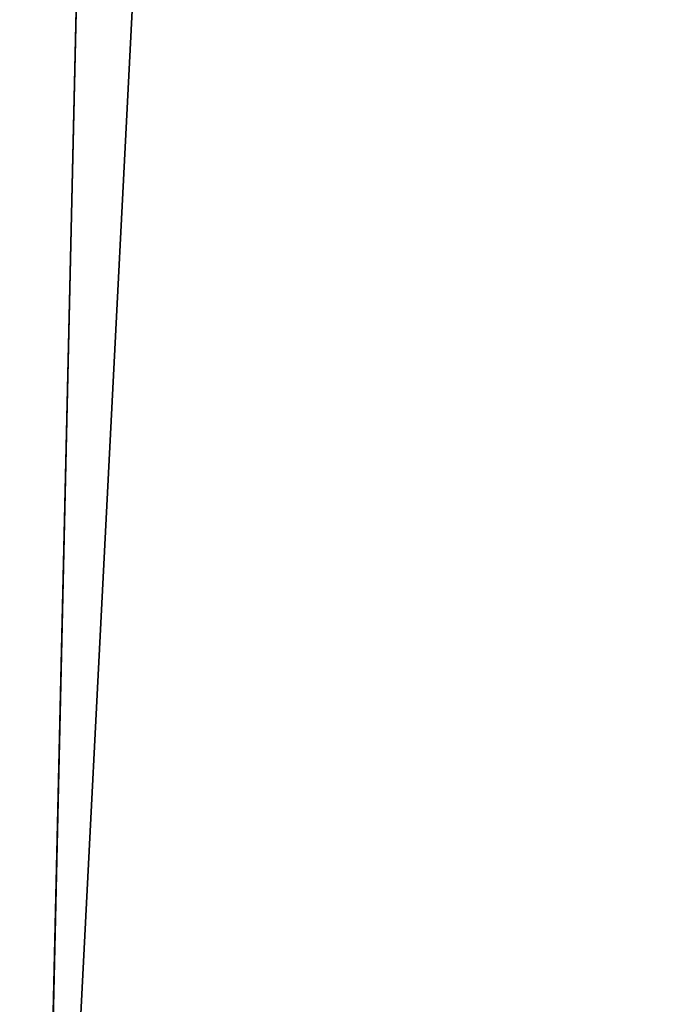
# Model space of a CAD drawing. Extents: x -950 to 950, y -950 to 950.
# Tile 243 of 256: x -918.08 to -913.21, y 7.38 to 14.75. Entities that reach past the tile are written whole.
import ezdxf

# ---------------------------------------------------------------- set-up
doc = ezdxf.new("R2010")
doc.units = 0
doc.layers.get('0').update_dxf_attribs({"color": 13, "linetype": 'CONTINUOUS'})

# ---------------------------------------------------------------- blocks, each defined once
blk = doc.blocks.new('OBJ_000002')
for p, q in [((-913.2071, 93.744), (-917.9963, 0)), ((-917.9963, 0, 3), (-913.2071, 93.744, 3)), ((-917.9963, 0, 15.7901), (-913.2071, 93.744, 15.7901)), ((-913.2071, 93.744, 38.9998), (-917.9963, 0, 38.9998)), ((-917.9963, 0), (-917.0399, 42.0555)), ((-917.0399, 42.0555), (-917.9963, 0, 15.7901))]:
    blk.add_line(p, q)
at = {"color": 2}
mesh = blk.add_polyface(dxfattribs=at)
corners = [(-916.1915, 94.0504, 3), (-920.9963, 0, 38.9998), (-920.9963, 0, 3), (-916.1915, 94.0504, 38.9998)]
mesh.append_faces([[corners[k] for k in face] for face in [(0, 1, 2), (1, 0, 3)]], dxfattribs={"vtx0": -1, "color": 2})
mesh = blk.add_polyface(dxfattribs=at)
corners = [(-913.2071, 93.744, 3), (-917.9963, 0), (-917.9963, 0, 3), (-913.2071, 93.744)]
mesh.append_faces([[corners[k] for k in face] for face in [(0, 1, 2), (1, 0, 3)]], dxfattribs={"vtx0": -1, "color": 2})
mesh = blk.add_polyface(dxfattribs=at)
corners = [(-913.2071, 93.744, 15.7901), (-917.0399, 42.0555), (-917.9963, 0, 15.7901)]
mesh.append_faces([[corners[k] for k in face] for face in [(0, 1, 2)]], dxfattribs={"color": 2})
mesh = blk.add_polyface(dxfattribs=at)
corners = [(-917.9963, 0, 38.9998), (-913.2071, 93.744, 15.7901), (-917.9963, 0, 15.7901), (-913.2071, 93.744, 38.9998)]
mesh.append_faces([[corners[k] for k in face] for face in [(0, 1, 2), (1, 0, 3)]], dxfattribs={"vtx0": -1, "color": 2})
mesh = blk.add_polyface(dxfattribs=at)
corners = [(-917.0399, 42.0555), (-917.9963, 0), (-917.9963, 0, 15.7901)]
mesh.append_faces([[corners[k] for k in face] for face in [(0, 1, 2)]], dxfattribs={"color": 2})
blk = doc.blocks.new('SKPC51C')
blk.add_blockref('OBJ_000002', (0, 0))

msp = doc.modelspace()

# ---------------------------------------------------------------- block references
msp.add_blockref('SKPC51C', (0, 0))

doc.saveas('drawing.dxf')
